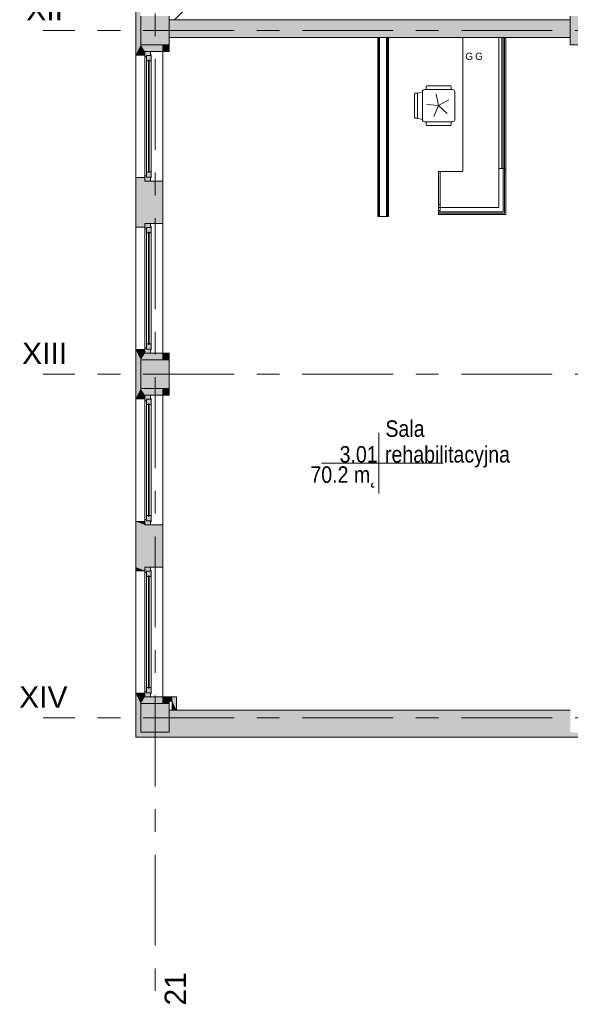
# Model space of a CAD drawing. Header units: centimetres. Extents: x -2424 to 2319, y 5 to 3760.
# Tile 2 of 117: x -1402 to -633, y 8 to 1383. Entities that reach past the tile are written whole.
import ezdxf

# ---------------------------------------------------------------- set-up
doc = ezdxf.new("R2010")
doc.units = ezdxf.units.CM
doc.linetypes.add('Oś', pattern=[222.25, 127, -31.75, 31.75, -31.75])
for name, color, linetype, lineweight in [('A-ANNO-NOTE', 131, 'Continuous', 9), ('A-AREA', 32, 'Continuous', 13), ('A-AREA-IDEN', 2, 'Continuous', 13), ('A-GLAZ', 151, 'Continuous', 13), ('A-WALL', 113, 'Continuous', 13), ('A-WALL-FNSH', 113, 'Continuous', 13), ('I-FURN', 30, 'Continuous', 9), ('S-COLS', 52, 'Continuous', 13), ('S-GRID', 1, 'Continuous', 13), ('S-GRID-IDEN', 1, 'Continuous', 13)]:
    doc.layers.add(name, color=color, linetype=linetype, lineweight=lineweight)
doc.layers.add('A-WALL-PATT', color=111, linetype='Continuous', lineweight=13, plot=False)
doc.styles.add('Arial_4', font='arial.ttf', dxfattribs={"height": 10})
doc.styles.add('Arial_5', font='arial.ttf', dxfattribs={"height": 30})
doc.styles.add('Arial_6', font='arial.ttf', dxfattribs={"width": 0.85, "height": 23})

msp = doc.modelspace()

# ---------------------------------------------------------------- hatches: boundary and pattern name
at = {"layer": 'A-GLAZ', "lineweight": 9}
h = msp.add_hatch(color=251, dxfattribs=at)
h.paths.add_polyline_path([(-1219.1, 1157.8), (-1219.1, 1163.3), (-1224.6, 1163.3), (-1224.6, 1165.3), (-1226.6, 1165.3), (-1226.6, 1157.8), (-1221.3, 1157.8)], flags=0)
h.paths.add_polyline_path([(-1226.6, 1331.3), (-1224.6, 1331.3), (-1224.6, 1333.3), (-1219.1, 1333.3), (-1219.1, 1338.8), (-1226.6, 1338.8)], flags=0)
h = msp.add_hatch(color=251, dxfattribs=at)
h.paths.add_polyline_path([(-1218.1, 1162.3), (-1218.1, 1170.8), (-1220.9, 1170.8), (-1220.9, 1169.8), (-1221.9, 1169.8), (-1221.9, 1170.8), (-1224.6, 1170.8), (-1224.6, 1163.3), (-1219.1, 1163.3), (-1219.1, 1162.3)], flags=0)
h.paths.add_polyline_path([(-1221.9, 1325.8), (-1221.9, 1326.8), (-1220.9, 1326.8), (-1220.9, 1325.8), (-1218.1, 1325.8), (-1218.1, 1334.3), (-1219.1, 1334.3), (-1219.1, 1333.3), (-1224.6, 1333.3), (-1224.6, 1325.8)], flags=0)
for points in [[(-1221.3, 1169.8), (-1220.9, 1169.8), (-1220.9, 1326.8), (-1221.9, 1326.8), (-1221.9, 1169.8)], [(-1221.3, 929.8), (-1220.9, 929.8), (-1220.9, 1086.8), (-1221.9, 1086.8), (-1221.9, 929.8)], [(-1220.9, 689.8), (-1220.9, 846.8), (-1221.9, 846.8), (-1221.9, 689.8), (-1221.3, 689.8)], [(-1220.9, 449.8), (-1220.9, 606.8), (-1221.9, 606.8), (-1221.9, 449.8), (-1221.3, 449.8)]]:
    msp.add_hatch(color=251, dxfattribs=at).paths.add_polyline_path(points, flags=0)
h = msp.add_hatch(color=251, dxfattribs=at)
h.paths.add_polyline_path([(-1219.1, 917.8), (-1219.1, 923.3), (-1224.6, 923.3), (-1224.6, 925.3), (-1226.6, 925.3), (-1226.6, 917.8), (-1221.3, 917.8)], flags=0)
h.paths.add_polyline_path([(-1226.6, 1091.3), (-1224.6, 1091.3), (-1224.6, 1093.3), (-1219.1, 1093.3), (-1219.1, 1098.8), (-1226.6, 1098.8)], flags=0)
h = msp.add_hatch(color=251, dxfattribs=at)
h.paths.add_polyline_path([(-1218.1, 922.3), (-1218.1, 930.8), (-1220.9, 930.8), (-1220.9, 929.8), (-1221.9, 929.8), (-1221.9, 930.8), (-1224.6, 930.8), (-1224.6, 923.3), (-1219.1, 923.3), (-1219.1, 922.3)], flags=0)
h.paths.add_polyline_path([(-1221.9, 1085.8), (-1221.9, 1086.8), (-1220.9, 1086.8), (-1220.9, 1085.8), (-1218.1, 1085.8), (-1218.1, 1094.3), (-1219.1, 1094.3), (-1219.1, 1093.3), (-1224.6, 1093.3), (-1224.6, 1085.8)], flags=0)
h = msp.add_hatch(color=251, dxfattribs=at)
h.paths.add_polyline_path([(-1219.1, 677.8), (-1219.1, 683.3), (-1224.6, 683.3), (-1224.6, 685.3), (-1226.6, 685.3), (-1226.6, 677.8), (-1221.3, 677.8)], flags=0)
h.paths.add_polyline_path([(-1224.6, 851.3), (-1224.6, 853.3), (-1219.1, 853.3), (-1219.1, 858.8), (-1226.6, 858.8), (-1226.6, 851.3)], flags=0)
h = msp.add_hatch(color=251, dxfattribs=at)
h.paths.add_polyline_path([(-1219.1, 682.3), (-1218.1, 682.3), (-1218.1, 690.8), (-1220.9, 690.8), (-1220.9, 689.8), (-1221.9, 689.8), (-1221.9, 690.8), (-1224.6, 690.8), (-1224.6, 683.3), (-1219.1, 683.3)], flags=0)
h.paths.add_polyline_path([(-1220.9, 845.8), (-1218.1, 845.8), (-1218.1, 854.3), (-1219.1, 854.3), (-1219.1, 853.3), (-1224.6, 853.3), (-1224.6, 845.8), (-1221.9, 845.8), (-1221.9, 846.8), (-1220.9, 846.8)], flags=0)
h = msp.add_hatch(color=251, dxfattribs=at)
h.paths.add_polyline_path([(-1219.1, 437.8), (-1219.1, 443.3), (-1224.6, 443.3), (-1224.6, 445.3), (-1226.6, 445.3), (-1226.6, 437.8), (-1221.3, 437.8)], flags=0)
h.paths.add_polyline_path([(-1224.6, 611.3), (-1224.6, 613.3), (-1219.1, 613.3), (-1219.1, 618.8), (-1226.6, 618.8), (-1226.6, 611.3)], flags=0)
h = msp.add_hatch(color=251, dxfattribs=at)
h.paths.add_polyline_path([(-1219.1, 442.3), (-1218.1, 442.3), (-1218.1, 450.8), (-1220.9, 450.8), (-1220.9, 449.8), (-1221.9, 449.8), (-1221.9, 450.8), (-1224.6, 450.8), (-1224.6, 443.3), (-1219.1, 443.3)], flags=0)
h.paths.add_polyline_path([(-1220.9, 605.8), (-1218.1, 605.8), (-1218.1, 614.3), (-1219.1, 614.3), (-1219.1, 613.3), (-1224.6, 613.3), (-1224.6, 605.8), (-1221.9, 605.8), (-1221.9, 606.8), (-1220.9, 606.8)], flags=0)
at = {"layer": 'S-COLS', "lineweight": 9}
for points in [[(-1232.6, 1348.3), (-1192.6, 1348.3), (-1192.6, 1388.3), (-1232.6, 1388.3)], [(-632.6, 1348.3), (-592.6, 1348.3), (-592.6, 1388.3), (-632.6, 1388.3)], [(-1232.6, 868.3), (-1192.6, 868.3), (-1192.6, 908.3), (-1232.6, 908.3)], [(-1232.6, 388.3), (-1192.6, 388.3), (-1192.6, 428.3), (-1232.6, 428.3)]]:
    msp.add_hatch(color=251, dxfattribs=at).paths.add_polyline_path(points, flags=0)

# ---------------------------------------------------------------- linework, layer by layer
at = {"layer": 'A-AREA', "color": 251, "lineweight": 9}
msp.add_line((-1185.3, 1383.3), (-1044.3, 1526.3), dxfattribs=at)
at = {"layer": 'A-AREA-IDEN', "color": 251, "lineweight": 9}
for p, q in [((-900, 806.5), (-900, 764)), ((-890.3, 764), (-980, 764)), ((-980, 764), (-810, 764)), ((-900, 764), (-900, 721.5))]:
    msp.add_line(p, q, dxfattribs=at)
at = {"layer": 'A-GLAZ', "color": 251, "lineweight": 9}
for p, q in [((-1226.6, 1338.8), (-1219.1, 1338.8)), ((-1226.6, 1331.3), (-1226.6, 1338.8)), ((-1226.6, 1338.8), (-1226.6, 1157.8)), ((-1219.1, 1338.8), (-1219.1, 1333.3)), ((-1219.1, 1334.3), (-1218.1, 1334.3)), ((-1219.1, 1333.3), (-1219.1, 1334.3)), ((-1218.1, 1334.3), (-1218.1, 1325.8)), ((-1224.6, 1331.3), (-1226.6, 1331.3)), ((-1226.6, 1165.3), (-1226.6, 1331.3)), ((-1224.6, 1333.3), (-1219.1, 1333.3)), ((-1224.6, 1325.8), (-1224.6, 1333.3)), ((-1224.6, 1333.3), (-1224.6, 1331.3)), ((-1219.1, 1333.3), (-1224.6, 1333.3)), ((-1221.9, 1325.8), (-1224.6, 1325.8)), ((-1224.6, 1170.8), (-1224.6, 1325.8)), ((-1221.9, 1326.8), (-1220.9, 1326.8)), ((-1221.9, 1169.8), (-1221.9, 1326.8)), ((-1221.9, 1326.8), (-1221.9, 1325.8)), ((-1220.9, 1326.8), (-1221.9, 1326.8)), ((-1220.9, 1326.8), (-1220.9, 1169.8)), ((-1220.9, 1325.8), (-1220.9, 1326.8)), ((-1218.1, 1325.8), (-1220.9, 1325.8)), ((-1218.1, 1170.8), (-1218.1, 1325.8)), ((-1224.6, 1170.8), (-1221.9, 1170.8)), ((-1224.6, 1163.3), (-1224.6, 1170.8)), ((-1221.9, 1170.8), (-1221.9, 1169.8)), ((-1220.9, 1169.8), (-1221.9, 1169.8)), ((-1221.9, 1169.8), (-1220.9, 1169.8)), ((-1220.9, 1169.8), (-1220.9, 1170.8)), ((-1220.9, 1170.8), (-1218.1, 1170.8)), ((-1218.1, 1170.8), (-1218.1, 1162.3)), ((-1226.6, 1165.3), (-1224.6, 1165.3)), ((-1226.6, 1157.8), (-1226.6, 1165.3)), ((-1219.1, 1157.8), (-1226.6, 1157.8)), ((-1224.6, 1165.3), (-1224.6, 1163.3)), ((-1219.1, 1163.3), (-1224.6, 1163.3)), ((-1224.6, 1163.3), (-1219.1, 1163.3)), ((-1219.1, 1162.3), (-1219.1, 1163.3)), ((-1219.1, 1163.3), (-1219.1, 1157.8)), ((-1218.1, 1162.3), (-1219.1, 1162.3)), ((-1226.6, 1098.8), (-1219.1, 1098.8)), ((-1226.6, 1091.3), (-1226.6, 1098.8)), ((-1226.6, 1098.8), (-1226.6, 917.8)), ((-1224.6, 1091.3), (-1226.6, 1091.3)), ((-1226.6, 925.3), (-1226.6, 1091.3)), ((-1224.6, 1093.3), (-1219.1, 1093.3)), ((-1224.6, 1085.8), (-1224.6, 1093.3)), ((-1224.6, 1093.3), (-1224.6, 1091.3)), ((-1219.1, 1093.3), (-1224.6, 1093.3)), ((-1221.9, 1086.8), (-1220.9, 1086.8)), ((-1221.9, 929.8), (-1221.9, 1086.8)), ((-1221.9, 1086.8), (-1221.9, 1085.8)), ((-1220.9, 1086.8), (-1221.9, 1086.8)), ((-1220.9, 1086.8), (-1220.9, 929.8)), ((-1220.9, 1085.8), (-1220.9, 1086.8)), ((-1219.1, 1098.8), (-1219.1, 1093.3)), ((-1219.1, 1094.3), (-1218.1, 1094.3)), ((-1219.1, 1093.3), (-1219.1, 1094.3)), ((-1218.1, 1094.3), (-1218.1, 1085.8)), ((-1221.9, 1085.8), (-1224.6, 1085.8)), ((-1224.6, 930.8), (-1224.6, 1085.8)), ((-1218.1, 1085.8), (-1220.9, 1085.8)), ((-1218.1, 930.8), (-1218.1, 1085.8)), ((-1226.6, 925.3), (-1224.6, 925.3)), ((-1226.6, 917.8), (-1226.6, 925.3)), ((-1224.6, 930.8), (-1221.9, 930.8)), ((-1224.6, 923.3), (-1224.6, 930.8)), ((-1224.6, 925.3), (-1224.6, 923.3)), ((-1219.1, 923.3), (-1224.6, 923.3)), ((-1224.6, 923.3), (-1219.1, 923.3)), ((-1221.9, 930.8), (-1221.9, 929.8)), ((-1220.9, 929.8), (-1221.9, 929.8)), ((-1221.9, 929.8), (-1220.9, 929.8)), ((-1220.9, 929.8), (-1220.9, 930.8)), ((-1220.9, 930.8), (-1218.1, 930.8)), ((-1219.1, 922.3), (-1219.1, 923.3)), ((-1219.1, 923.3), (-1219.1, 917.8)), ((-1218.1, 922.3), (-1219.1, 922.3)), ((-1218.1, 930.8), (-1218.1, 922.3)), ((-1219.1, 917.8), (-1226.6, 917.8)), ((-1219.1, 858.8), (-1226.6, 858.8)), ((-1226.6, 858.8), (-1226.6, 851.3)), ((-1226.6, 677.8), (-1226.6, 858.8)), ((-1219.1, 853.3), (-1224.6, 853.3)), ((-1224.6, 853.3), (-1224.6, 845.8)), ((-1224.6, 853.3), (-1219.1, 853.3)), ((-1224.6, 851.3), (-1224.6, 853.3)), ((-1219.1, 853.3), (-1219.1, 858.8)), ((-1218.1, 854.3), (-1219.1, 854.3)), ((-1219.1, 854.3), (-1219.1, 853.3)), ((-1218.1, 845.8), (-1218.1, 854.3)), ((-1226.6, 851.3), (-1224.6, 851.3)), ((-1226.6, 851.3), (-1226.6, 685.3)), ((-1224.6, 845.8), (-1221.9, 845.8)), ((-1224.6, 845.8), (-1224.6, 690.8)), ((-1220.9, 846.8), (-1221.9, 846.8)), ((-1221.9, 846.8), (-1221.9, 689.8)), ((-1221.9, 845.8), (-1221.9, 846.8)), ((-1221.9, 846.8), (-1220.9, 846.8)), ((-1220.9, 689.8), (-1220.9, 846.8)), ((-1220.9, 846.8), (-1220.9, 845.8)), ((-1220.9, 845.8), (-1218.1, 845.8)), ((-1218.1, 845.8), (-1218.1, 690.8)), ((-1221.9, 690.8), (-1224.6, 690.8)), ((-1224.6, 690.8), (-1224.6, 683.3)), ((-1221.9, 689.8), (-1221.9, 690.8)), ((-1221.9, 689.8), (-1220.9, 689.8)), ((-1220.9, 689.8), (-1221.9, 689.8)), ((-1218.1, 690.8), (-1220.9, 690.8)), ((-1220.9, 690.8), (-1220.9, 689.8)), ((-1218.1, 682.3), (-1218.1, 690.8)), ((-1224.6, 685.3), (-1226.6, 685.3)), ((-1226.6, 685.3), (-1226.6, 677.8)), ((-1226.6, 677.8), (-1219.1, 677.8)), ((-1224.6, 683.3), (-1224.6, 685.3)), ((-1224.6, 683.3), (-1219.1, 683.3)), ((-1219.1, 683.3), (-1224.6, 683.3)), ((-1219.1, 683.3), (-1219.1, 682.3)), ((-1219.1, 677.8), (-1219.1, 683.3)), ((-1219.1, 682.3), (-1218.1, 682.3)), ((-1219.1, 618.8), (-1226.6, 618.8)), ((-1226.6, 618.8), (-1226.6, 611.3)), ((-1226.6, 437.8), (-1226.6, 618.8)), ((-1219.1, 613.3), (-1219.1, 618.8)), ((-1226.6, 611.3), (-1224.6, 611.3)), ((-1226.6, 611.3), (-1226.6, 445.3)), ((-1219.1, 613.3), (-1224.6, 613.3)), ((-1224.6, 613.3), (-1224.6, 605.8)), ((-1224.6, 613.3), (-1219.1, 613.3)), ((-1224.6, 611.3), (-1224.6, 613.3)), ((-1224.6, 605.8), (-1221.9, 605.8)), ((-1224.6, 605.8), (-1224.6, 450.8)), ((-1220.9, 606.8), (-1221.9, 606.8)), ((-1221.9, 606.8), (-1221.9, 449.8)), ((-1221.9, 605.8), (-1221.9, 606.8)), ((-1221.9, 606.8), (-1220.9, 606.8)), ((-1220.9, 449.8), (-1220.9, 606.8)), ((-1220.9, 606.8), (-1220.9, 605.8)), ((-1220.9, 605.8), (-1218.1, 605.8)), ((-1218.1, 614.3), (-1219.1, 614.3)), ((-1219.1, 614.3), (-1219.1, 613.3)), ((-1218.1, 605.8), (-1218.1, 614.3)), ((-1218.1, 605.8), (-1218.1, 450.8)), ((-1224.6, 445.3), (-1226.6, 445.3)), ((-1226.6, 445.3), (-1226.6, 437.8)), ((-1221.9, 450.8), (-1224.6, 450.8)), ((-1224.6, 450.8), (-1224.6, 443.3)), ((-1224.6, 443.3), (-1224.6, 445.3)), ((-1224.6, 443.3), (-1219.1, 443.3)), ((-1219.1, 443.3), (-1224.6, 443.3)), ((-1221.9, 449.8), (-1221.9, 450.8)), ((-1221.9, 449.8), (-1220.9, 449.8)), ((-1220.9, 449.8), (-1221.9, 449.8)), ((-1218.1, 450.8), (-1220.9, 450.8)), ((-1220.9, 450.8), (-1220.9, 449.8)), ((-1219.1, 443.3), (-1219.1, 442.3)), ((-1219.1, 437.8), (-1219.1, 443.3)), ((-1219.1, 442.3), (-1218.1, 442.3)), ((-1218.1, 442.3), (-1218.1, 450.8)), ((-1226.6, 437.8), (-1219.1, 437.8))]:
    msp.add_line(p, q, dxfattribs=at)
at = {"layer": 'A-WALL', "color": 251, "lineweight": 9}
for p, q in [((-1239.6, 381.3), (-1239.6, 2338.3)), ((-632.6, 1383.3), (-1192.6, 1383.3)), ((-1201.6, 1348.3), (-1201.6, 1338.8)), ((-1192.6, 1358.3), (-901.6, 1358.3)), ((-1192.6, 1338.8), (-1192.6, 1348.3)), ((-901.6, 1358.3), (-886.6, 1358.3)), ((-900.4, 1108.3), (-900.4, 1358.3)), ((-899.1, 1108.3), (-899.1, 1358.3)), ((-889.1, 1108.3), (-889.1, 1358.3)), ((-887.9, 1108.3), (-887.9, 1358.3)), ((-886.6, 1358.3), (-632.6, 1358.3)), ((-1239.6, 1333.8), (-1226.6, 1333.8)), ((-1219.1, 1338.8), (-1192.6, 1338.8)), ((-1201.6, 1338.8), (-1201.6, 908.3)), ((-1226.6, 1162.8), (-1239.6, 1162.8)), ((-1201.6, 1157.8), (-1219.1, 1157.8)), ((-899.1, 1108.3), (-889.1, 1108.3)), ((-1239.6, 1093.8), (-1226.6, 1093.8)), ((-1219.1, 1098.8), (-1201.6, 1098.8)), ((-1226.6, 922.8), (-1239.6, 922.8)), ((-1192.6, 917.8), (-1219.1, 917.8)), ((-1192.6, 908.3), (-1192.6, 917.8)), ((-1201.6, 868.3), (-1201.6, 437.8)), ((-1192.6, 858.8), (-1192.6, 868.3)), ((-1239.6, 853.8), (-1226.6, 853.8)), ((-1219.1, 858.8), (-1192.6, 858.8)), ((-1226.6, 682.8), (-1239.6, 682.8)), ((-1201.6, 677.8), (-1219.1, 677.8)), ((-1219.1, 618.8), (-1201.6, 618.8)), ((-1239.6, 613.8), (-1226.6, 613.8)), ((-1226.6, 442.8), (-1239.6, 442.8)), ((-1182.6, 437.8), (-1219.1, 437.8)), ((-1201.6, 437.8), (-1201.6, 428.3)), ((-1192.6, 437.8), (-1192.6, 428.3)), ((-1192.6, 431.8), (-1188.6, 431.8)), ((-1188.6, 431.8), (-1188.6, 419.3)), ((-1182.6, 419.3), (-1182.6, 437.8)), ((-632.6, 419.3), (-1192.6, 419.3)), ((-1239.6, 381.3), (302.4, 381.3))]:
    msp.add_line(p, q, dxfattribs=at)
at = {"layer": 'A-WALL-FNSH', "color": 251, "lineweight": 9}
for p, q in [((-901.6, 1358.3), (-901.6, 1108.3)), ((-886.6, 1108.3), (-886.6, 1358.3)), ((-901.6, 1108.3), (-899.1, 1108.3)), ((-889.1, 1108.3), (-886.6, 1108.3))]:
    msp.add_line(p, q, dxfattribs=at)
at = {"layer": 'A-WALL-PATT', "color": 251, "linetype": 'Continuous', "lineweight": 9, "extrusion": (0, 0, -1)}
for points in [[(1232.6, 1383.3), (1239.6, 1833.3), (1239.6, 1383.3)], [(1239.6, 1833.3), (1232.6, 1383.3), (1232.6, 1828.3)], [(1239.6, 1333.8), (1232.6, 1383.3), (1239.6, 1383.3)], [(1232.6, 1383.3), (1239.6, 1333.8), (1232.6, 1348.3)], [(1192.6, 1383.3), (1192.6, 1358.3), (632.6, 1383.3)], [(632.6, 1383.3), (1192.6, 1358.3), (632.6, 1358.3)], [(1226.6, 1333.8), (1232.6, 1348.3), (1239.6, 1333.8)], [(1232.6, 1348.3), (1226.6, 1333.8), (1226.6, 1338.8)], [(1232.6, 1348.3), (1226.6, 1338.8), (1201.6, 1348.3)], [(1201.6, 1348.3), (1226.6, 1338.8), (1201.6, 1338.8)], [(1201.6, 1338.8), (1192.6, 1348.3), (1201.6, 1348.3)], [(1192.6, 1348.3), (1201.6, 1338.8), (1192.6, 1338.8)], [(1239.6, 1093.8), (1226.6, 1162.8), (1239.6, 1162.8)], [(1226.6, 1162.8), (1239.6, 1093.8), (1226.6, 1157.8)], [(1226.6, 1093.8), (1226.6, 1157.8), (1239.6, 1093.8)], [(1226.6, 1157.8), (1226.6, 1098.8), (1201.6, 1157.8)], [(1201.6, 1157.8), (1226.6, 1098.8), (1201.6, 1098.8)], [(1239.6, 922.8), (1232.6, 908.3), (1226.6, 922.8)], [(1232.6, 908.3), (1239.6, 922.8), (1239.6, 853.8)], [(1226.6, 922.8), (1232.6, 908.3), (1226.6, 917.8)], [(1232.6, 908.3), (1239.6, 853.8), (1232.6, 868.3)], [(1201.6, 908.3), (1226.6, 917.8), (1232.6, 908.3)], [(1226.6, 917.8), (1201.6, 908.3), (1201.6, 917.8)], [(1192.6, 908.3), (1201.6, 917.8), (1201.6, 908.3)], [(1201.6, 917.8), (1192.6, 908.3), (1192.6, 917.8)], [(1226.6, 853.8), (1232.6, 868.3), (1239.6, 853.8)], [(1232.6, 868.3), (1226.6, 853.8), (1226.6, 858.8)], [(1232.6, 868.3), (1226.6, 858.8), (1201.6, 868.3)], [(1201.6, 868.3), (1226.6, 858.8), (1201.6, 858.8)], [(1192.6, 858.8), (1201.6, 868.3), (1201.6, 858.8)], [(1201.6, 868.3), (1192.6, 858.8), (1192.6, 868.3)], [(1239.6, 618.8), (1226.6, 613.8), (1239.6, 682.8)], [(1239.6, 682.8), (1226.6, 613.8), (1226.6, 677.8)], [(1226.6, 682.8), (1239.6, 682.8), (1226.6, 677.8)], [(1226.6, 677.8), (1226.6, 618.8), (1201.6, 677.8)], [(1201.6, 677.8), (1226.6, 618.8), (1201.6, 618.8)], [(1226.6, 613.8), (1239.6, 618.8), (1239.6, 613.8)], [(1239.6, 381.3), (1232.6, 388.3), (1239.6, 442.8)], [(1239.6, 442.8), (1232.6, 428.3), (1226.6, 442.8)], [(1232.6, 428.3), (1239.6, 442.8), (1232.6, 388.3)], [(1226.6, 442.8), (1232.6, 428.3), (1226.6, 437.8)], [(1201.6, 428.3), (1226.6, 437.8), (1232.6, 428.3)], [(1226.6, 437.8), (1201.6, 428.3), (1201.6, 437.8)], [(1192.6, 428.3), (1201.6, 437.8), (1201.6, 428.3)], [(1201.6, 437.8), (1192.6, 428.3), (1192.6, 437.8)], [(1188.6, 431.8), (1192.6, 437.8), (1192.6, 431.8)], [(1192.6, 437.8), (1188.6, 431.8), (1188.6, 437.8)], [(1188.6, 431.8), (1182.6, 419.3), (1188.6, 437.8)], [(1188.6, 437.8), (1182.6, 419.3), (1182.6, 437.8)], [(1182.6, 419.3), (1188.6, 431.8), (1188.6, 419.3)], [(1192.6, 388.3), (547.1, 381.3), (1192.6, 419.3)], [(1192.6, 419.3), (547.1, 381.3), (632.6, 388.3)], [(1192.6, 419.3), (632.6, 388.3), (632.6, 419.3)], [(1232.6, 388.3), (1239.6, 381.3), (1201.6, 381.3)], [(1232.6, 388.3), (1201.6, 381.3), (1201.6, 388.3)], [(547.1, 381.3), (1201.6, 388.3), (1201.6, 381.3)], [(1201.6, 388.3), (547.1, 381.3), (1192.6, 388.3)]]:
    msp.add_solid(points, dxfattribs=at)
at = {"layer": 'A-WALL-PATT', "color": 251, "linetype": 'Continuous', "lineweight": 9}
for points in [[(-1232.6, 1828.3), (-1232.6, 1383.3), (-1232.6, 1388.3)], [(-1192.6, 1358.3), (-1192.6, 1383.3), (-1192.6, 1382.9)], [(-1226.6, 1157.8), (-1226.6, 1093.8), (-1226.6, 1098.8)], [(-1226.6, 677.8), (-1226.6, 613.8), (-1226.6, 618.8)]]:
    msp.add_solid(points, dxfattribs=at)
at = {"layer": 'I-FURN', "color": 251, "lineweight": 9}
for p, q in [((-732.6, 1358.3), (-782.6, 1358.3)), ((-782.6, 1358.3), (-782.6, 1171.2)), ((-782.6, 1171.2), (-782.6, 1358.3)), ((-782.6, 1358.3), (-732.6, 1358.3)), ((-782.6, 1358.3), (-782.6, 1171.2)), ((-782.6, 1171.2), (-782.6, 1358.3)), ((-782.6, 1358.3), (-732.6, 1358.3)), ((-732.6, 1358.3), (-732.6, 1121.2)), ((-732.6, 1175.4), (-732.6, 1358.3)), ((-732.6, 1175.4), (-732.6, 1358.3)), ((-732.6, 1358.3), (-732.6, 1175.4)), ((-732.6, 1358.3), (-728.1, 1358.3)), ((-728.1, 1358.3), (-732.6, 1358.3)), ((-732.6, 1358.3), (-728.1, 1358.3)), ((-732.6, 1358.3), (-732.6, 1175.4)), ((-732.6, 1175.4), (-732.6, 1358.3)), ((-732.6, 1175.4), (-732.6, 1358.3)), ((-732.6, 1358.3), (-732.6, 1175.4)), ((-728.1, 1358.3), (-726.6, 1358.3)), ((-726.6, 1358.3), (-728.1, 1358.3)), ((-728.1, 1358.3), (-726.6, 1358.3)), ((-728.1, 1175.4), (-728.1, 1358.3)), ((-728.1, 1358.3), (-728.1, 1175.4)), ((-726.6, 1358.3), (-724.6, 1358.3)), ((-726.6, 1175.4), (-726.6, 1358.3)), ((-726.6, 1358.3), (-726.6, 1175.4)), ((-726.6, 1358.3), (-726.6, 1175.4)), ((-724.6, 1358.3), (-726.6, 1358.3)), ((-726.6, 1358.3), (-724.6, 1358.3)), ((-726.6, 1175.4), (-726.6, 1358.3)), ((-724.6, 1358.3), (-724.6, 1175.4)), ((-724.6, 1175.4), (-724.6, 1358.3)), ((-724.6, 1175.4), (-724.6, 1358.3)), ((-724.6, 1358.3), (-724.6, 1175.4)), ((-722.6, 1111.2), (-722.6, 1358.3)), ((-722.6, 1358.3), (-722.6, 1175.4)), ((-722.6, 1358.3), (-722.6, 1175.4)), ((-722.6, 1175.4), (-722.6, 1358.3)), ((-850.1, 1246.8), (-850.1, 1279.8)), ((-846.1, 1280.8), (-849.1, 1280.8)), ((-839.1, 1282.8), (-846.1, 1280.8)), ((-846.1, 1245.8), (-846.1, 1280.8)), ((-839.1, 1243.8), (-839.1, 1282.8)), ((-836.1, 1285.8), (-797.1, 1285.8)), ((-834.1, 1285.8), (-834.1, 1289.8)), ((-833.1, 1290.8), (-800.1, 1290.8)), ((-820.1, 1279.5), (-816.6, 1263.3)), ((-799.1, 1285.8), (-799.1, 1289.8)), ((-794.1, 1282.8), (-794.1, 1243.8)), ((-816.6, 1263.3), (-833, 1265.1)), ((-816.6, 1263.3), (-802.3, 1271.6)), ((-823.3, 1248.3), (-816.6, 1263.3)), ((-816.6, 1263.3), (-804.4, 1252.3)), ((-849.1, 1245.8), (-846.1, 1245.8)), ((-846.1, 1245.8), (-839.1, 1243.8)), ((-797.1, 1240.8), (-836.1, 1240.8)), ((-834.1, 1240.8), (-834.1, 1236.8)), ((-799.1, 1240.8), (-799.1, 1236.8)), ((-800.1, 1235.8), (-833.1, 1235.8)), ((-782.6, 1171.2), (-816.6, 1171.2)), ((-816.6, 1171.2), (-816.6, 1115.2)), ((-816.6, 1121.2), (-816.6, 1171.2)), ((-816.6, 1171.2), (-782.6, 1171.2)), ((-782.6, 1171.2), (-816.6, 1171.2)), ((-816.6, 1171.2), (-816.6, 1121.2)), ((-816.6, 1171.2), (-816.6, 1125.2)), ((-814.6, 1171.2), (-816.6, 1171.2)), ((-814.6, 1121.2), (-814.6, 1171.2)), ((-814.6, 1171.2), (-782.6, 1171.2)), ((-814.6, 1125.2), (-814.6, 1171.2)), ((-722.6, 1175.4), (-732.6, 1175.4)), ((-728.1, 1175.4), (-732.6, 1175.4)), ((-732.6, 1175.4), (-732.6, 1121.2)), ((-732.6, 1175.4), (-728.1, 1175.4)), ((-728.1, 1175.4), (-732.6, 1175.4)), ((-732.6, 1121.2), (-732.6, 1175.4)), ((-732.6, 1175.4), (-732.6, 1121.2)), ((-722.6, 1175.4), (-728.1, 1175.4)), ((-726.6, 1115.2), (-726.6, 1175.4)), ((-726.6, 1175.4), (-726.6, 1115.2)), ((-726.6, 1175.4), (-726.6, 1115.2)), ((-726.6, 1115.2), (-726.6, 1175.4)), ((-724.6, 1175.4), (-724.6, 1113.2)), ((-724.6, 1113.2), (-724.6, 1175.4)), ((-724.6, 1113.2), (-724.6, 1175.4)), ((-724.6, 1175.4), (-724.6, 1113.2)), ((-722.6, 1111.2), (-722.6, 1175.4)), ((-816.6, 1125.2), (-816.6, 1121.2)), ((-814.6, 1125.2), (-816.6, 1125.2)), ((-814.6, 1125.2), (-816.6, 1125.2)), ((-732.6, 1121.2), (-816.6, 1121.2)), ((-816.6, 1121.2), (-816.6, 1111.2)), ((-814.6, 1121.2), (-816.6, 1121.2)), ((-816.6, 1121.2), (-816.6, 1116.7)), ((-816.6, 1116.7), (-816.6, 1121.2)), ((-816.6, 1121.2), (-732.6, 1121.2)), ((-816.6, 1121.2), (-814.6, 1121.2)), ((-816.6, 1121.2), (-816.6, 1116.7)), ((-816.6, 1116.7), (-816.6, 1121.2)), ((-816.6, 1116.7), (-816.6, 1115.2)), ((-816.6, 1115.2), (-816.6, 1116.7)), ((-814.6, 1116.7), (-816.6, 1116.7)), ((-814.6, 1116.7), (-816.6, 1116.7)), ((-816.6, 1115.2), (-816.6, 1113.2)), ((-816.6, 1115.2), (-726.6, 1115.2)), ((-726.6, 1115.2), (-816.6, 1115.2)), ((-726.6, 1115.2), (-816.6, 1115.2)), ((-816.6, 1115.2), (-816.6, 1113.2)), ((-816.6, 1113.2), (-816.6, 1115.2)), ((-816.6, 1115.2), (-726.6, 1115.2)), ((-814.6, 1121.2), (-814.6, 1125.2)), ((-732.6, 1121.2), (-814.6, 1121.2)), ((-732.6, 1121.2), (-814.6, 1121.2)), ((-814.6, 1121.2), (-814.6, 1116.7)), ((-814.6, 1116.7), (-814.6, 1121.2)), ((-724.6, 1113.2), (-816.6, 1113.2)), ((-816.6, 1113.2), (-816.6, 1111.2)), ((-816.6, 1113.2), (-724.6, 1113.2)), ((-816.6, 1113.2), (-724.6, 1113.2)), ((-724.6, 1113.2), (-816.6, 1113.2)), ((-816.6, 1111.2), (-722.6, 1111.2)), ((-816.6, 1111.2), (-722.6, 1111.2))]:
    msp.add_line(p, q, dxfattribs=at)
for centre, radius, start, end in [((-849.1, 1279.8), 1, 90, 180), ((-836.1, 1282.8), 3, 90, 180), ((-833.1, 1289.8), 1, 90, 180), ((-800.1, 1289.8), 1, 0, 90), ((-797.1, 1282.8), 3, 0, 90), ((-849.1, 1246.8), 1, 180, 270), ((-836.1, 1243.8), 3, 180, 270), ((-797.1, 1243.8), 3, 270, 0), ((-833.1, 1236.8), 1, 180, 270), ((-800.1, 1236.8), 1, 270, 0)]:
    msp.add_arc(centre, radius, start, end, dxfattribs=at)
at = {"layer": 'S-COLS', "color": 251, "lineweight": 9}
for p, q in [((-1232.6, 1388.3), (-1232.6, 1348.3)), ((-1192.6, 1348.3), (-1192.6, 1388.3)), ((-632.6, 1388.3), (-632.6, 1348.3)), ((-1232.6, 1348.3), (-1192.6, 1348.3)), ((-632.6, 1348.3), (-592.6, 1348.3)), ((-1192.6, 908.3), (-1232.6, 908.3)), ((-1232.6, 908.3), (-1232.6, 868.3)), ((-1192.6, 868.3), (-1192.6, 908.3)), ((-1232.6, 868.3), (-1192.6, 868.3)), ((-1192.6, 428.3), (-1232.6, 428.3)), ((-1232.6, 428.3), (-1232.6, 388.3)), ((-1192.6, 388.3), (-1192.6, 428.3)), ((-1232.6, 388.3), (-1192.6, 388.3))]:
    msp.add_line(p, q, dxfattribs=at)
at = {"layer": 'S-GRID', "color": 251, "linetype": 'Oś', "lineweight": 9}
for p, q in [((-1212.6, 2884.3), (-1212.6, 27.1)), ((1342.5, 1368.3), (-1368.8, 1368.3)), ((1342.5, 888.3), (-1368.8, 888.3)), ((1342.5, 408.3), (-1368.8, 408.3))]:
    msp.add_line(p, q, dxfattribs=at)

# ---------------------------------------------------------------- texts
at = {"layer": 'A-ANNO-NOTE', "color": 251, "lineweight": 9, "style": 'Arial_4'}
for p in [(-779.3, 1327.2), (-765.6, 1327.2)]:
    msp.add_text('G', height=10, dxfattribs=at).set_placement(p)
at = {"layer": 'A-AREA-IDEN', "color": 251, "lineweight": 9, "style": 'Arial_6', "width": 0.85}
for s, p in [('Sala', (-890.8, 800.8)), ('3.01', (-954.8, 764.9)), ('rehabilitacyjna', (-891.4, 764.9)), ('70.2 m˛', (-995.6, 736.6))]:
    msp.add_text(s, height=23, dxfattribs=at).set_placement(p)
at = {"layer": 'S-GRID-IDEN', "color": 251, "lineweight": 9, "style": 'Arial_5'}
for s, p in [('XII', (-1392.4, 1382.4)), ('XIII', (-1398.2, 902.4)), ('XIV', (-1402.3, 422.4))]:
    msp.add_text(s, height=30, dxfattribs=at).set_placement(p)
msp.add_text('21', height=30, rotation=90, dxfattribs=at).set_placement((-1169.1, 6.7))

doc.saveas('drawing.dxf')
